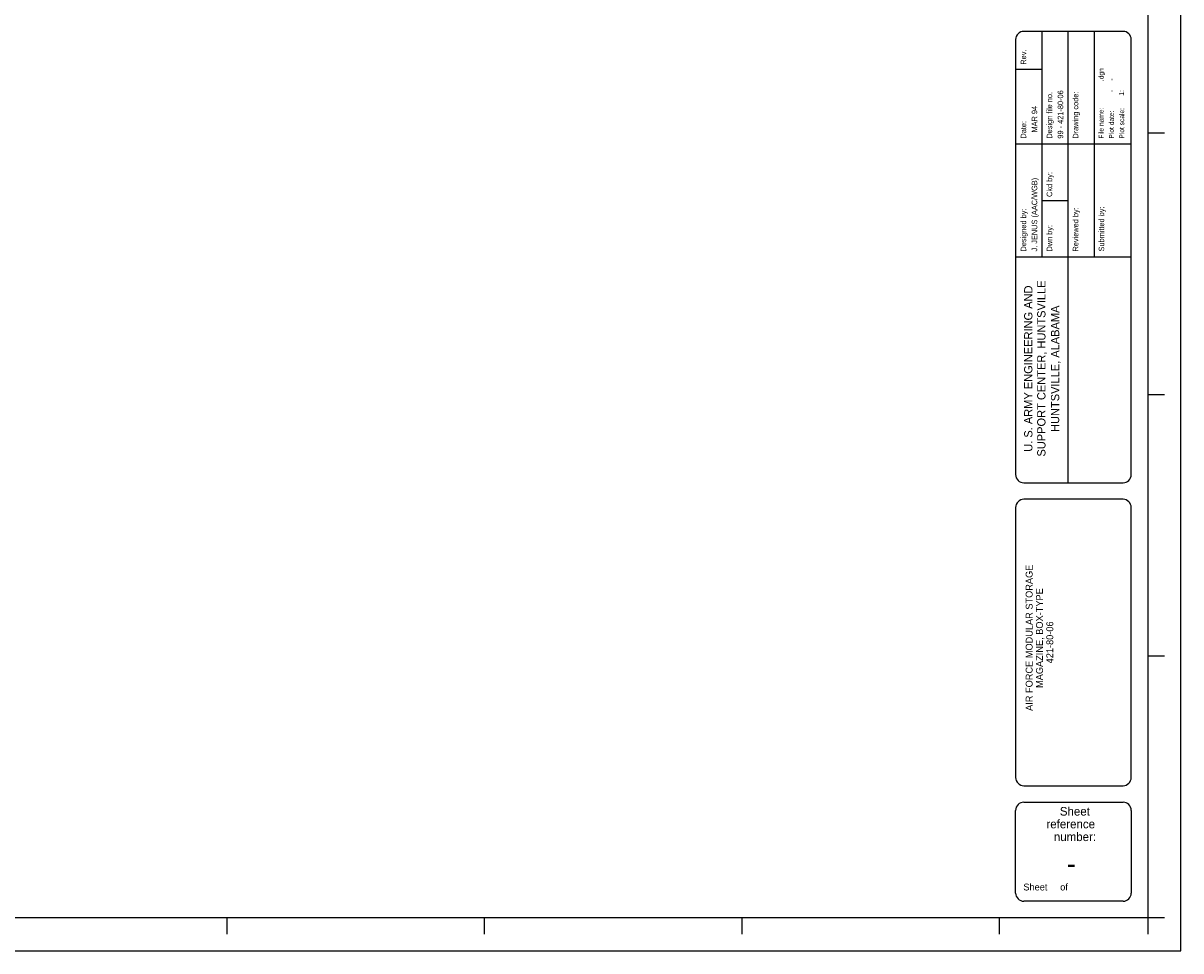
# Model space of a CAD drawing. Extents: x -202666 to -201825, y -108963 to -108369.
# Tile 2 of 4: x -202246 to -201825, y -108963 to -108626. Entities that reach past the tile are written whole.
import ezdxf
from ezdxf.enums import TextEntityAlignment as Align

# ---------------------------------------------------------------- set-up
doc = ezdxf.new("R2010")
doc.units = 0
for name, color, linetype in [('1', 7, 'CONTINUOUS'), ('20', 7, 'CONTINUOUS'), ('3', 7, 'CONTINUOUS')]:
    doc.layers.add(name, color=color, linetype=linetype)

msp = doc.modelspace()

# ---------------------------------------------------------------- linework, layer by layer
at = {"layer": '1', "color": 0, "linetype": 'CONTINUOUS'}
for p, q in [((-201825.11, -108963.44), (-201825.11, -108369.44)), ((-201837.11, -108381.44), (-201837.11, -108951.44)), ((-201846.12, -108629.42), (-201882.12, -108629.42)), ((-201875.62, -108629.42), (-201875.62, -108711.42)), ((-201866.12, -108629.42), (-201866.12, -108711.42)), ((-201856.62, -108629.42), (-201856.62, -108711.42)), ((-201885.12, -108632.42), (-201885.12, -108790.42)), ((-201843.12, -108790.42), (-201843.12, -108632.42)), ((-201885.06, -108643.18), (-201875.62, -108643.18)), ((-201831.11, -108666.44), (-201837.11, -108666.44)), ((-201843.12, -108670.42), (-201885.12, -108670.42)), ((-201875.62, -108690.92), (-201866.12, -108690.92)), ((-201843.12, -108711.42), (-201885.12, -108711.42)), ((-201866.12, -108711.42), (-201866.12, -108793.42)), ((-201831.11, -108761.44), (-201837.11, -108761.44)), ((-201882.12, -108793.42), (-201846.12, -108793.42)), ((-201846.12, -108799.42), (-201882.12, -108799.42)), ((-201885.12, -108802.42), (-201885.12, -108900.44)), ((-201843.12, -108900.44), (-201843.12, -108802.42)), ((-201831.11, -108856.44), (-201837.11, -108856.44)), ((-201882.12, -108903.44), (-201846.12, -108903.44)), ((-201882.11, -108909.44), (-201846.11, -108909.44)), ((-201885.11, -108942.44), (-201885.11, -108912.44)), ((-201843.11, -108912.44), (-201843.11, -108942.44)), ((-201846.11, -108945.44), (-201882.11, -108945.44)), ((-201891.11, -108951.44), (-202639.11, -108951.44)), ((-202171.61, -108951.44), (-202171.61, -108957.44)), ((-202078.11, -108951.44), (-202078.11, -108957.44)), ((-201984.61, -108951.44), (-201984.61, -108957.44)), ((-201837.11, -108951.44), (-201891.11, -108951.44)), ((-201891.11, -108951.44), (-201891.11, -108957.44)), ((-201837.11, -108951.44), (-201837.11, -108957.44)), ((-201831.11, -108951.44), (-201837.11, -108951.44)), ((-202666.11, -108963.44), (-201825.11, -108963.44))]:
    msp.add_line(p, q, dxfattribs=at)
for centre, start, end in [((-201882.12, -108632.42), 90, 180), ((-201846.12, -108632.42), 0, 90), ((-201882.12, -108790.42), 180, 270), ((-201846.12, -108790.42), 270, 360), ((-201882.12, -108802.42), 90, 180), ((-201846.12, -108802.42), 0, 90), ((-201882.12, -108900.44), 180, 270), ((-201846.12, -108900.44), 270, 360), ((-201882.11, -108912.44), 90, 180), ((-201846.11, -108912.44), 0, 90), ((-201882.11, -108942.44), 180, 270), ((-201846.11, -108942.44), 270, 360)]:
    msp.add_arc(centre, 3, start, end, dxfattribs=at)

# ---------------------------------------------------------------- texts
for s, height, p in [('Rev.', 2, (-201883.29, -108641.53)), ('Design file no.   ', 2, (-201873.85, -108668.39)), ('99 - 421-80-06   ', 2, (-201869.85, -108668.39)), ('Drawing code:     ', 2, (-201864.35, -108668.4)), ('File name:', 1.75, (-201854.95, -108668.4)), ('Plot scale:', 1.75, (-201847.45, -108668.4)), ('   MAR 94', 2, (-201879.29, -108668.4)), ('Plot date:', 1.75, (-201851.2, -108668.4)), ('Date:', 2, (-201883.29, -108668.4)), ('Ckd by:', 2, (-201873.85, -108689.59)), ('Designed by:', 2, (-201883.29, -108709.4)), ('Reviewed by:', 2, (-201864.35, -108709.4)), ('Submitted by:', 2, (-201854.96, -108709.4)), ('Dwn by:', 2, (-201873.85, -108709.4))]:
    msp.add_text(s, height=height, rotation=90, dxfattribs=at).set_placement(p, align=Align.TOP_LEFT)
for s, p in [('U. S. ARMY ENGINEERING AND', (-201880.53, -108751.94)), ('SUPPORT CENTER, HUNTSVILLE', (-201875.53, -108751.9)), ('HUNTSVILLE, ALABAMA', (-201870.53, -108751.99))]:
    msp.add_text(s, height=3, rotation=90, dxfattribs=at).set_placement(p, align=Align.MIDDLE)
for s, p in [('           AIR FORCE MODULAR STORAGE          ', (-201881.46, -108850.18)), ('           MAGAZINE, BOX-TYPE           ', (-201877.71, -108849.83)), ('               421-80-06                ', (-201873.96, -108850.93))]:
    msp.add_text(s, height=2.5, rotation=90, dxfattribs=at).set_placement(p, align=Align.TOP_CENTER)
for s, p in [('Sheet', (-201863.61, -108912.69)), ('reference', (-201865.11, -108917.31)), ('number:', (-201863.57, -108921.94))]:
    msp.add_text(s, height=3.125, dxfattribs=at).set_placement(p, align=Align.MIDDLE)
at = {"layer": '20', "color": 0, "linetype": 'CONTINUOUS'}
msp.add_text('J. JENUS (AAC/WGB)         ', height=2, rotation=90, dxfattribs=at).set_placement((-201879.29, -108709.4), align=Align.TOP_LEFT)
at = {"layer": '3', "color": 0, "linetype": 'CONTINUOUS'}
for s, p in [('        .dgn', (-201854.95, -108652.88)), ('   -     -   ', (-201851.2, -108653.51)), ('1:    ', (-201847.52, -108652.81))]:
    msp.add_text(s, height=1.75, rotation=90, dxfattribs=at).set_placement(p, align=Align.TOP_LEFT)
msp.add_text('  -   ', height=7.5, dxfattribs=at).set_placement((-201863.52, -108927.98), align=Align.TOP_CENTER)
msp.add_text('Sheet     of    ', height=2.5, dxfattribs=at).set_placement((-201882.31, -108939.01), align=Align.TOP_LEFT)

doc.saveas('drawing.dxf')
